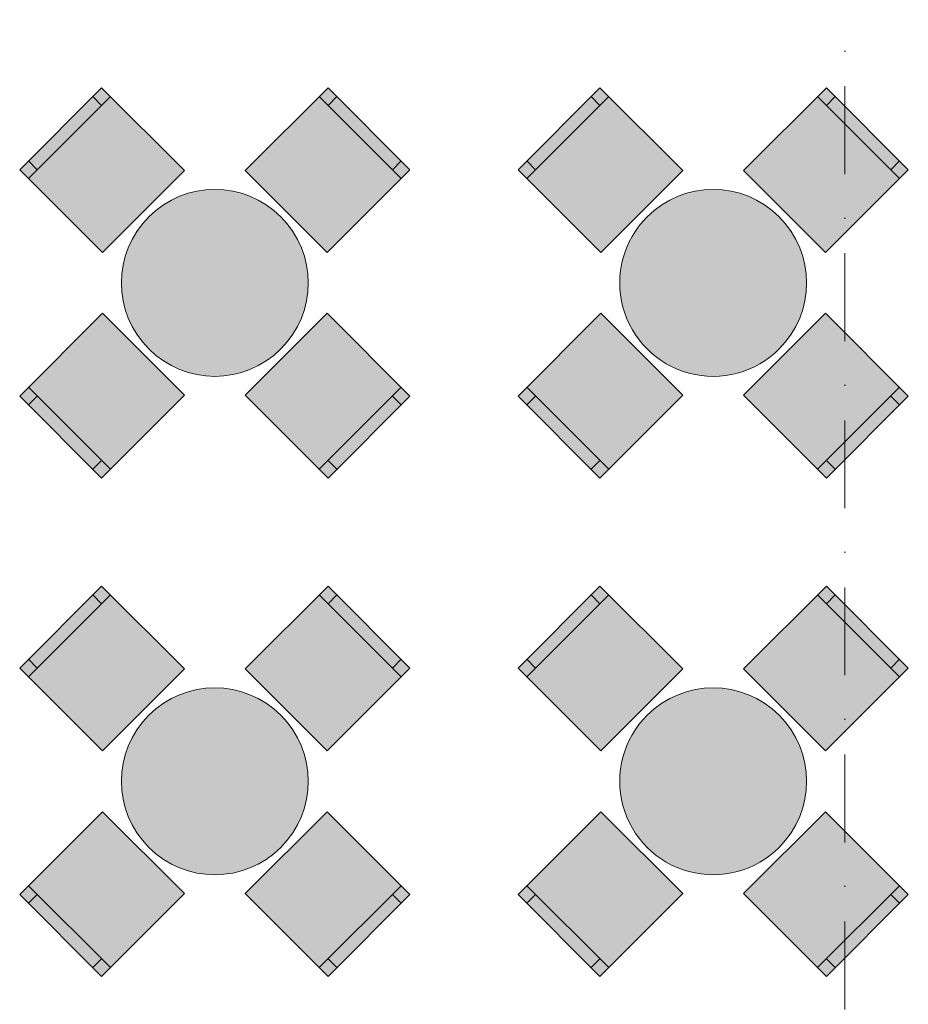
# Model space of a CAD drawing. Header units: millimetres. Extents: x -59761 to 112741, y -57975 to 46221.
# Tile 106 of 132: x 5689 to 9255, y -6377 to -2426. Entities that reach past the tile are written whole.
import ezdxf

# ---------------------------------------------------------------- set-up
doc = ezdxf.new("R2010")
doc.units = ezdxf.units.MM
doc.linetypes.add('Штрихпунктирная', pattern=[670.277762, 352.777767, -176.388884, 0, -141.111112])
doc.layers.add('Интерьер - Мебель', color=7, linetype='Continuous')
doc.layers.add('Элемент Модели - Оси', color=2, linetype='Continuous')

msp = doc.modelspace()

# ---------------------------------------------------------------- hatches: boundary and pattern name
at = {"layer": 'Интерьер - Мебель', "linetype": 'Continuous', "lineweight": 0}
for points in [[(6021.05, -3360.27), (6349.86, -3031.47), (6017.52, -2699.13), (5688.71, -3027.93)], [(6593.81, -3031.47), (6922.62, -3360.27), (7254.96, -3027.93), (6926.15, -2699.13)], [(8021.05, -3360.27), (8349.86, -3031.47), (8017.52, -2699.13), (7688.71, -3027.93)], [(8593.81, -3031.47), (8922.62, -3360.27), (9254.96, -3027.93), (8926.15, -2699.13)], [(6206.67, -3217.08, 1), (6737, -3747.41, 1)], [(8206.67, -3217.08, 1), (8737, -3747.41, 1)], [(6349.86, -3933.03), (6021.05, -3604.22), (5688.71, -3936.56), (6017.52, -4265.37)], [(6922.62, -3604.22), (6593.81, -3933.03), (6926.15, -4265.37), (7254.96, -3936.56)], [(8349.86, -3933.03), (8021.05, -3604.22), (7688.71, -3936.56), (8017.52, -4265.37)], [(8922.62, -3604.22), (8593.81, -3933.03), (8926.15, -4265.37), (9254.96, -3936.56)], [(6021.05, -5360.27), (6349.86, -5031.47), (6017.52, -4699.13), (5688.71, -5027.93)], [(6593.81, -5031.47), (6922.62, -5360.27), (7254.96, -5027.93), (6926.15, -4699.13)], [(8021.05, -5360.27), (8349.86, -5031.47), (8017.52, -4699.13), (7688.71, -5027.93)], [(8593.81, -5031.47), (8922.62, -5360.27), (9254.96, -5027.93), (8926.15, -4699.13)], [(6206.67, -5217.08, 1), (6737, -5747.41, 1)], [(8206.67, -5217.08, 1), (8737, -5747.41, 1)], [(6349.86, -5933.03), (6021.05, -5604.22), (5688.71, -5936.56), (6017.52, -6265.37)], [(6922.62, -5604.22), (6593.81, -5933.03), (6926.15, -6265.37), (7254.96, -5936.56)], [(8349.86, -5933.03), (8021.05, -5604.22), (7688.71, -5936.56), (8017.52, -6265.37)], [(8922.62, -5604.22), (8593.81, -5933.03), (8926.15, -6265.37), (9254.96, -5936.56)]]:
    msp.add_hatch(color=255, dxfattribs=at).paths.add_polyline_path(points)

# ---------------------------------------------------------------- linework, layer by layer
at = {"layer": 'Интерьер - Мебель', "color": 7, "linetype": 'Continuous', "lineweight": 15}
for p, q in [((5724.07, -3063.29), (6052.87, -2734.48)), ((6017.52, -2769.84), (5982.16, -2734.48)), ((6890.8, -2734.48), (7219.6, -3063.29)), ((6926.15, -2769.84), (6961.51, -2734.48)), ((7724.07, -3063.29), (8052.87, -2734.48)), ((8017.52, -2769.84), (7982.16, -2734.48)), ((8890.8, -2734.48), (9219.6, -3063.29)), ((8926.15, -2769.84), (8961.51, -2734.48)), ((5759.43, -3027.93), (5724.07, -2992.58)), ((7184.25, -3027.93), (7219.6, -2992.58)), ((7759.43, -3027.93), (7724.07, -2992.58)), ((9184.25, -3027.93), (9219.6, -2992.58)), ((6052.87, -4230.01), (5724.07, -3901.21)), ((7219.6, -3901.21), (6890.8, -4230.01)), ((8052.87, -4230.01), (7724.07, -3901.21)), ((9219.6, -3901.21), (8890.8, -4230.01)), ((5759.43, -3936.56), (5724.07, -3971.92)), ((7184.25, -3936.56), (7219.6, -3971.92)), ((7759.43, -3936.56), (7724.07, -3971.92)), ((9184.25, -3936.56), (9219.6, -3971.92)), ((6017.52, -4194.66), (5982.16, -4230.01)), ((6926.15, -4194.66), (6961.51, -4230.01)), ((8017.52, -4194.66), (7982.16, -4230.01)), ((8926.15, -4194.66), (8961.51, -4230.01)), ((5724.07, -5063.29), (6052.87, -4734.48)), ((6017.52, -4769.84), (5982.16, -4734.48)), ((6890.8, -4734.48), (7219.6, -5063.29)), ((6926.15, -4769.84), (6961.51, -4734.48)), ((7724.07, -5063.29), (8052.87, -4734.48)), ((8017.52, -4769.84), (7982.16, -4734.48)), ((8890.8, -4734.48), (9219.6, -5063.29)), ((8926.15, -4769.84), (8961.51, -4734.48)), ((5759.43, -5027.93), (5724.07, -4992.58)), ((7184.25, -5027.93), (7219.6, -4992.58)), ((7759.43, -5027.93), (7724.07, -4992.58)), ((9184.25, -5027.93), (9219.6, -4992.58)), ((6052.87, -6230.01), (5724.07, -5901.21)), ((7219.6, -5901.21), (6890.8, -6230.01)), ((8052.87, -6230.01), (7724.07, -5901.21)), ((9219.6, -5901.21), (8890.8, -6230.01)), ((5759.43, -5936.56), (5724.07, -5971.92)), ((7184.25, -5936.56), (7219.6, -5971.92)), ((7759.43, -5936.56), (7724.07, -5971.92)), ((9184.25, -5936.56), (9219.6, -5971.92)), ((6017.52, -6194.66), (5982.16, -6230.01)), ((6926.15, -6194.66), (6961.51, -6230.01)), ((8017.52, -6194.66), (7982.16, -6230.01)), ((8926.15, -6194.66), (8961.51, -6230.01))]:
    msp.add_line(p, q, dxfattribs=at)
at = {"layer": 'Интерьер - Мебель', "color": 7, "linetype": 'Continuous', "lineweight": 15, "flags": 128}
for points in [[(6021.05, -3360.27), (6349.86, -3031.47), (6017.52, -2699.13), (5688.71, -3027.93)], [(6593.81, -3031.47), (6922.62, -3360.27), (7254.96, -3027.93), (6926.15, -2699.13)], [(8021.05, -3360.27), (8349.86, -3031.47), (8017.52, -2699.13), (7688.71, -3027.93)], [(8593.81, -3031.47), (8922.62, -3360.27), (9254.96, -3027.93), (8926.15, -2699.13)], [(6349.86, -3933.03), (6021.05, -3604.22), (5688.71, -3936.56), (6017.52, -4265.37)], [(6922.62, -3604.22), (6593.81, -3933.03), (6926.15, -4265.37), (7254.96, -3936.56)], [(8349.86, -3933.03), (8021.05, -3604.22), (7688.71, -3936.56), (8017.52, -4265.37)], [(8922.62, -3604.22), (8593.81, -3933.03), (8926.15, -4265.37), (9254.96, -3936.56)], [(6021.05, -5360.27), (6349.86, -5031.47), (6017.52, -4699.13), (5688.71, -5027.93)], [(6593.81, -5031.47), (6922.62, -5360.27), (7254.96, -5027.93), (6926.15, -4699.13)], [(8021.05, -5360.27), (8349.86, -5031.47), (8017.52, -4699.13), (7688.71, -5027.93)], [(8593.81, -5031.47), (8922.62, -5360.27), (9254.96, -5027.93), (8926.15, -4699.13)], [(6349.86, -5933.03), (6021.05, -5604.22), (5688.71, -5936.56), (6017.52, -6265.37)], [(6922.62, -5604.22), (6593.81, -5933.03), (6926.15, -6265.37), (7254.96, -5936.56)], [(8349.86, -5933.03), (8021.05, -5604.22), (7688.71, -5936.56), (8017.52, -6265.37)], [(8922.62, -5604.22), (8593.81, -5933.03), (8926.15, -6265.37), (9254.96, -5936.56)]]:
    msp.add_lwpolyline(points, close=True, dxfattribs=at)
for points in [[(6206.67, -3217.08, 1), (6737, -3747.41, 1)], [(8206.67, -3217.08, 1), (8737, -3747.41, 1)], [(6206.67, -5217.08, 1), (6737, -5747.41, 1)], [(8206.67, -5217.08, 1), (8737, -5747.41, 1)]]:
    msp.add_lwpolyline(points, format="xyb", close=True, dxfattribs=at)
at = {"layer": 'Элемент Модели - Оси', "color": 7, "linetype": 'Штрихпунктирная', "lineweight": 15}
msp.add_line((9000, 38200), (9000, -55975), dxfattribs=at)

doc.saveas('drawing.dxf')
